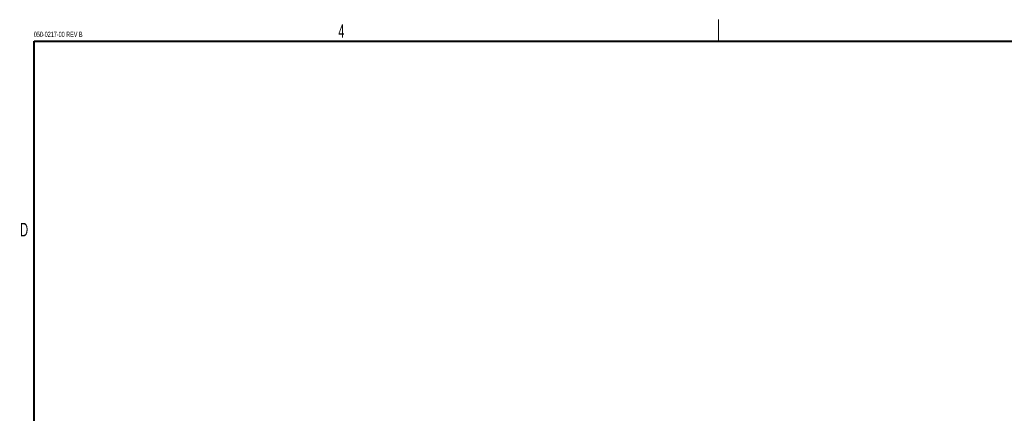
# Model space of a CAD drawing. Header units: millimetres. Extents: x 9 to 550, y 15 to 417.
# Tile 5 of 11: x 10 to 193, y 344 to 417. Entities that reach past the tile are written whole.
import ezdxf

# ---------------------------------------------------------------- set-up
doc = ezdxf.new("R2010")
doc.units = ezdxf.units.MM
doc.styles.add('SLDTEXTSTYLE1', font='TXT', dxfattribs={"width": 0.605})

msp = doc.modelspace()

# ---------------------------------------------------------------- linework, layer by layer
at = {"color": 7, "linetype": 'Continuous', "lineweight": 0}
msp.add_line((139.7, 412.75), (139.7, 416.75), dxfattribs=at)
at = {"color": 7, "linetype": 'Continuous', "lineweight": 40}
for p, q in [((12.7, 19.05), (12.7, 412.75)), ((12.7, 412.75), (546.1, 412.75))]:
    msp.add_line(p, q, dxfattribs=at)

# ---------------------------------------------------------------- texts
at = {"color": 7, "linetype": 'Continuous', "lineweight": 0, "style": 'SLDTEXTSTYLE1'}
for s, insert, char_height, attachment_point in [('4', (69.727, 415.891), 2.5, 2), ('050-0217-00 REV B', (12.642, 414.516), 1, 1), ('D', (10.85, 378.975), 2.5, 2)]:
    msp.add_mtext(s, dxfattribs=dict(at, insert=insert, char_height=char_height, attachment_point=attachment_point))

doc.saveas('drawing.dxf')
